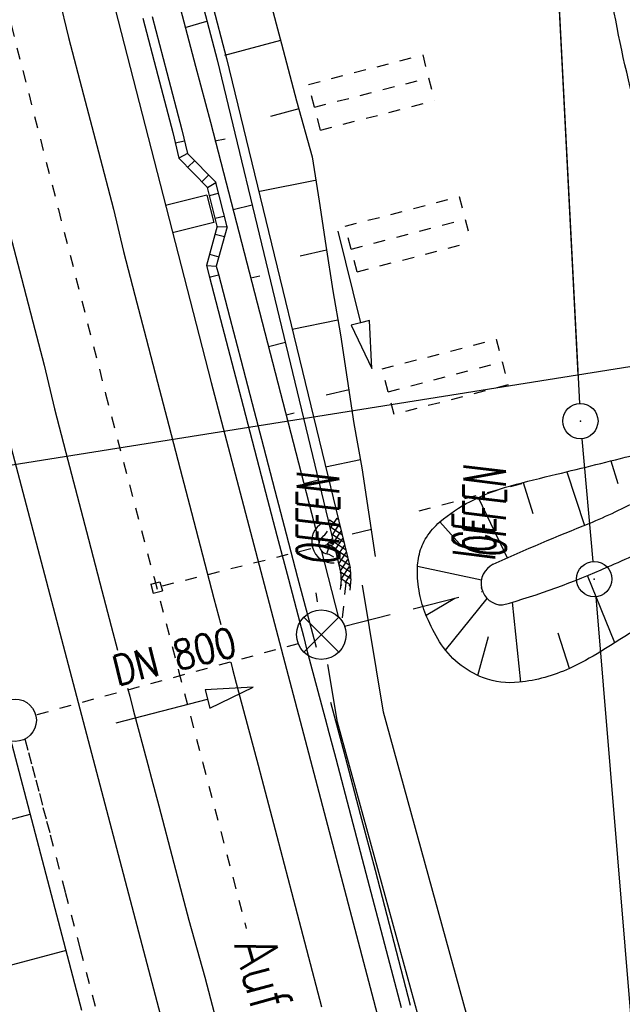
# Model space of a CAD drawing. Extents: x 447827 to 448299, y 438389 to 439851.
# Tile 15 of 116: x 448065 to 448090, y 438858 to 438899. Entities that reach past the tile are written whole.
import ezdxf

# ---------------------------------------------------------------- set-up
doc = ezdxf.new("R2010")
doc.units = 0
doc.header["$LTSCALE"] = 2
doc.header["$MEASUREMENT"] = 0
for name, pattern in [('ACAD_ISO03W100', [0.5, 0.25, -0.25]), ('ACAD_ISO05W100', [0.5, 0.25, -0.25]), ('ACAD_ISO10W100W', [0.5, 0.25, -0.25]), ('AUSGEZOGEN', [0]), ('GESTRICH-X2', [1.5, 1, -0.5]), ('PUNKTX2', [0.5, 0.25, -0.25]), ('STRICHLINIEX2', [0.5, 0.25, -0.25])]:
    doc.linetypes.add(name, pattern=pattern)
doc.layers.get('0').update_dxf_attribs({"linetype": 'AUSGEZOGEN'})
for name, color, linetype in [('210-GRENZL-BAB', 7, 'AUSGEZOGEN'), ('211-GRENZL-BAB', 7, 'AUSGEZOGEN'), ('211-GRENZP-BAB', 7, 'AUSGEZOGEN'), ('ANMERKUNG', 7, 'CONTINUOUS'), ('BOESCHG', 250, 'AUSGEZOGEN'), ('DB-Bahnachse', 7, 'CONTINUOUS'), ('DB-Boeschungen', 15, 'CONTINUOUS'), ('DB-Durchlässe', 15, 'CONTINUOUS'), ('DB-Gleisachsen', 7, 'CONTINUOUS'), ('DB-GRABEN', 15, 'AUSGEZOGEN'), ('DB-HZV-Stützscheiben', 15, 'CONTINUOUS'), ('DB-Ingenieurbauwerke', 15, 'CONTINUOUS'), ('DB-Kabelanlagen', 15, 'CONTINUOUS'), ('DB-Tiefenentwässerung', 15, 'CONTINUOUS'), ('DURCHL', 200, 'GESTRICH-X2'), ('FBRTOP', 250, 'AUSGEZOGEN'), ('MULDE', 250, 'AUSGEZOGEN'), ('Planeinteilung', 250, 'CONTINUOUS'), ('RAHMEN', 7, 'AUSGEZOGEN'), ('SCHLITZRINNE', 200, 'AUSGEZOGEN'), ('SCHSYMBOL', 200, 'AUSGEZOGEN')]:
    doc.layers.add(name, color=color, linetype=linetype)
doc.styles.add('ROMANS', font='romans.shx', dxfattribs={"width": 0.8})

# ---------------------------------------------------------------- blocks, each defined once
blk = doc.blocks.new('DL')
at = {"color": 0}
blk.add_arc((-0.311, 0.025), 0.91, 282.5363, 77.4637, dxfattribs=at)
blk.add_point((0.597, 0.003), dxfattribs=at)
blk = doc.blocks.new('SCHA-R')
for p, q in [((-1.061, 1.061), (1.061, -1.061)), ((-1.061, -1.061), (1.061, 1.061))]:
    blk.add_line(p, q)
blk.add_circle((0, 0), 1.5)
blk.add_point((0, 0))
blk = doc.blocks.new('ELARC197')
at = {"color": 0, "linetype": 'ByBlock'}
blk.add_arc((0, 0), 1, 201.73005, 341.66243, dxfattribs=at)
blk = doc.blocks.new('*X354')
at = {"color": 0, "linetype": 'ByBlock'}
for p, q in [((305304, -163402), (305687, -163019)), ((305304, -163084), (305357, -163031)), ((305678, -163444), (305304, -163069)), ((305986, -163433), (305576, -163023)), ((305577, -163447), (306017, -163007)), ((306299, -163428), (305883, -163012)), ((305906, -163436), (306347, -162995)), ((306171, -163489), (306678, -162983)), ((306600, -163411), (306190, -163001)), ((306908, -163401), (306497, -162989)), ((306566, -163413), (307008, -162971)), ((307215, -163390), (306804, -162978)), ((306896, -163401), (307338, -162959)), ((307523, -163379), (307111, -162967)), ((307226, -163389), (307657, -162958)), ((307874, -163412), (307418, -162956)), ((307555, -163378), (307924, -163009)), ((308055, -163275), (307750, -162970)), ((307846, -163405), (308168, -163083)), ((308237, -163139), (308187, -163089)), ((305371, -163455), (305304, -163388)), ((306409, -163538), (306389, -163518)), ((308091, -163478), (308125, -163445))]:
    blk.add_line(p, q, dxfattribs=at)
blk = doc.blocks.new('ELIPPSE')
at = {"color": 0, "linetype": 'ByBlock'}
blk.add_circle((0, 0), 1, dxfattribs=at)
blk = doc.blocks.new('1135297')
at = {"layer": 'RAHMEN'}
blk.add_line((950, 5), (950, 292), dxfattribs=at)
blk = doc.blocks.new('GST')
at = {"color": 0}
blk.add_circle((0, 0), 0.75, dxfattribs=at)
blk.add_point((0, 0), dxfattribs=at)

msp = doc.modelspace()

# ---------------------------------------------------------------- hatches: boundary and pattern name
at = {"layer": 'SCHLITZRINNE'}
h = msp.add_hatch(dxfattribs=at)
h.set_pattern_fill('_USER', color=256, scale=1.5, angle=45, style=0, pattern_type=0)
h.set_pattern_definition([(324.8574, (448134.7023, 438851.6164), (0.86342, 1.226583), [])])
edge = h.paths.add_edge_path()
edge.add_line((448125.443, 438906.454), (448125.936, 438906.533))
edge.add_line((448125.936, 438906.533), (448126.04, 438905.88))
edge.add_arc((261507.524, 409202.339), 188967.645, 9.03995391, 9.04374407, ccw=False)
edge.add_line((448128.005, 438893.535), (448131.933, 438868.846))
edge.add_line((448131.933, 438868.846), (448133.254, 438860.539))
edge.add_arc((449371.197, 439057.494), 1253.513, 189.039943, 189.277818)
edge.add_arc((454072.816, 439825.545), 6017.453, 189.2778182, 189.3863877)
edge.add_arc((449284.377, 439033.993), 1164.031, 189.386388, 189.87641)
edge.add_arc((450764.431, 439291.676), 2666.349, 189.87641, 190.200181)
edge.add_arc((449881.193, 439132.753), 1768.927, 190.200181, 190.588964)
edge.add_arc((450188.848, 439190.268), 2081.912, 190.588964, 190.947332)
edge.add_arc((450096.336, 439172.374), 1987.685, 190.947332, 191.307685)
edge.add_arc((450103.529, 439173.812), 1995.02, 191.307685, 191.667375)
edge.add_arc((450113.912, 439175.956), 2005.623, 191.667375, 192.024165)
edge.add_arc((450128.354, 439179.032), 2020.389, 192.024165, 192.37965)
edge.add_arc((450121.636, 439177.558), 2013.511, 192.37965, 192.73712)
edge.add_arc((450090.705, 439170.566), 1981.8, 192.73712, 193.097438)
edge.add_arc((450089.716, 439170.336), 1980.784, 193.097438, 193.45758)
edge.add_arc((450128.145, 439179.532), 2020.298, 193.45758, 193.814181)
edge.add_arc((450131.046, 439180.245), 2023.285, 193.814181, 194.170205)
edge.add_arc((450093.866, 439170.858), 1984.938, 194.170205, 194.529652)
edge.add_arc((450094.254, 439170.958), 1985.339, 194.529652, 194.889491)
edge.add_arc((450121.506, 439178.204), 2013.538, 194.889491, 195.246802)
edge.add_arc((450124.649, 439179.061), 2016.795, 195.246802, 195.602873)
edge.add_arc((450111.382, 439175.356), 2003.021, 195.602873, 195.960167)
edge.add_arc((450101.557, 439172.546), 1992.802, 195.960167, 196.3197)
edge.add_arc((450106.363, 439173.953), 1997.81, 196.3197, 196.678782)
edge.add_arc((450107.837, 439174.395), 1999.349, 196.678782, 197.03752)
edge.add_arc((450104.436, 439173.352), 1995.791, 197.03752, 197.396578)
edge.add_arc((450113.998, 439176.348), 2005.812, 197.396578, 197.753665)
edge.add_arc((450121.006, 439178.592), 2013.17, 197.753665, 198.110098)
edge.add_arc((450117.03, 439177.292), 2008.988, 198.110098, 198.467563)
edge.add_arc((450103.872, 439172.898), 1995.115, 198.467563, 198.826268)
edge.add_arc((450099.455, 439171.391), 1990.448, 198.826268, 199.185784)
edge.add_arc((450113.542, 439176.293), 2005.364, 199.185784, 199.54396)
edge.add_arc((450116.79, 439177.446), 2008.81, 199.54396, 199.90126)
edge.add_arc((450108.06, 439174.286), 1999.526, 199.90126, 200.259389)
edge.add_arc((450108.407, 439174.414), 1999.896, 200.259389, 200.617742)
edge.add_arc((450110.76, 439175.299), 2002.409, 200.617742, 200.975871)
edge.add_arc((450111.887, 439175.731), 2003.616, 200.975871, 201.333691)
edge.add_arc((450111.742, 439175.674), 2003.46, 201.333691, 201.691524)
edge.add_arc((450110.583, 439175.213), 2002.213, 201.691524, 202.04953)
edge.add_arc((450111.609, 439175.629), 2003.32, 202.04953, 202.407437)
edge.add_arc((450109.603, 439174.802), 2001.151, 202.407437, 202.765839)
edge.add_arc((450106.414, 439173.464), 1997.693, 202.765839, 203.100071)
edge.add_line((448125.443, 438906.454), (448125.547, 438905.801))
edge.add_arc((261507.369, 409202.315), 188967.302, 9.03995391, 9.04374407, ccw=False)
edge.add_line((448127.511, 438893.456), (448131.439, 438868.767))
edge.add_line((448131.439, 438868.767), (448132.715, 438860.746))
h = msp.add_hatch(dxfattribs=at)
h.set_pattern_fill('_USER', color=256, scale=1.5, angle=45, style=0, pattern_type=0)
h.set_pattern_definition([(326.72764, (448148.0771, 438778.445), (0.822929, 1.254108), [])])
edge = h.paths.add_edge_path()
edge.add_line((448125.936, 438906.533), (448126.04, 438905.88))
edge.add_arc((261507.524, 409202.339), 188967.645, 9.03995391, 9.04374407, ccw=False)
edge.add_line((448128.005, 438893.535), (448131.933, 438868.846))
edge.add_line((448131.933, 438868.846), (448133.254, 438860.539))
edge.add_arc((449371.197, 439057.494), 1253.513, 189.039943, 189.277818)
edge.add_arc((454072.816, 439825.545), 6017.453, 189.2778182, 189.3863877)
edge.add_arc((449284.377, 439033.993), 1164.031, 189.386388, 189.87641)
edge.add_arc((450764.431, 439291.676), 2666.349, 189.87641, 190.200181)
edge.add_arc((449881.193, 439132.753), 1768.927, 190.200181, 190.588964)
edge.add_arc((450188.848, 439190.268), 2081.912, 190.588964, 190.947332)
edge.add_arc((450096.336, 439172.374), 1987.685, 190.947332, 191.307685)
edge.add_arc((450103.529, 439173.812), 1995.02, 191.307685, 191.667375)
edge.add_arc((450113.912, 439175.956), 2005.623, 191.667375, 192.024165)
edge.add_arc((450128.354, 439179.032), 2020.389, 192.024165, 192.37965)
edge.add_arc((450121.636, 439177.558), 2013.511, 192.37965, 192.73712)
edge.add_arc((450090.705, 439170.566), 1981.8, 192.73712, 193.097438)
edge.add_arc((450089.716, 439170.336), 1980.784, 193.097438, 193.45758)
edge.add_arc((450128.145, 439179.532), 2020.298, 193.45758, 193.814181)
edge.add_arc((450131.046, 439180.245), 2023.285, 193.814181, 194.170205)
edge.add_arc((450093.866, 439170.858), 1984.938, 194.170205, 194.529652)
edge.add_arc((450094.254, 439170.958), 1985.339, 194.529652, 194.889491)
edge.add_arc((450121.506, 439178.204), 2013.538, 194.889491, 195.246802)
edge.add_arc((450124.649, 439179.061), 2016.795, 195.246802, 195.602873)
edge.add_arc((450111.382, 439175.356), 2003.021, 195.602873, 195.960167)
edge.add_arc((450101.557, 439172.546), 1992.802, 195.960167, 196.3197)
edge.add_arc((450106.363, 439173.953), 1997.81, 196.3197, 196.678782)
edge.add_arc((450107.837, 439174.395), 1999.349, 196.678782, 197.03752)
edge.add_arc((450104.436, 439173.352), 1995.791, 197.03752, 197.396578)
edge.add_arc((450113.998, 439176.348), 2005.812, 197.396578, 197.753665)
edge.add_arc((450121.006, 439178.592), 2013.17, 197.753665, 198.110098)
edge.add_arc((450117.03, 439177.292), 2008.988, 198.110098, 198.467563)
edge.add_arc((450103.872, 439172.898), 1995.115, 198.467563, 198.826268)
edge.add_arc((450099.455, 439171.391), 1990.448, 198.826268, 199.185784)
edge.add_arc((450113.542, 439176.293), 2005.364, 199.185784, 199.54396)
edge.add_arc((450116.79, 439177.446), 2008.81, 199.54396, 199.90126)
edge.add_arc((450108.06, 439174.286), 1999.526, 199.90126, 200.259389)
edge.add_arc((450108.407, 439174.414), 1999.896, 200.259389, 200.617742)
edge.add_arc((450110.76, 439175.299), 2002.409, 200.617742, 200.975871)
edge.add_arc((450111.887, 439175.731), 2003.616, 200.975871, 201.333691)
edge.add_arc((450111.742, 439175.674), 2003.46, 201.333691, 201.691524)
edge.add_arc((450110.583, 439175.213), 2002.213, 201.691524, 202.04953)
edge.add_arc((450111.609, 439175.629), 2003.32, 202.04953, 202.407437)
edge.add_arc((450109.603, 439174.802), 2001.151, 202.407437, 202.765839)
edge.add_arc((450106.414, 439173.464), 1997.693, 202.765839, 203.100071)
edge.add_arc((450188.848, 439190.268), 2082.412, 190.799627, 190.947332)
edge.add_arc((450096.336, 439172.374), 1988.185, 190.947332, 191.307685)
edge.add_arc((450103.529, 439173.812), 1995.52, 191.307685, 191.667375)
edge.add_arc((450113.912, 439175.956), 2006.123, 191.667375, 192.024165)
edge.add_arc((450128.354, 439179.032), 2020.889, 192.024165, 192.37965)
edge.add_arc((450121.636, 439177.558), 2014.011, 192.37965, 192.469296)

# ---------------------------------------------------------------- linework, layer by layer
at = {"layer": '210-GRENZL-BAB', "flags": 128}
msp.add_lwpolyline([(448081.978, 439006.841), (448088.269, 438884.324)], dxfattribs=at)
at = {"layer": '211-GRENZL-BAB', "flags": 128}
for points in [[(448084.995, 438948.091), (448088.331, 438883.109)], [(448088.435, 438881.613), (448088.894, 438876.407)], [(448089.022, 438874.913), (448096.998, 438778.867)]]:
    msp.add_lwpolyline(points, dxfattribs=at)
at = {"layer": 'BOESCHG'}
for p, q in [((448089.66, 438880.669), (448089.967, 438879.712)), ((448087.799, 438880.213), (448088.541, 438877.936)), ((448085.944, 438879.755), (448086.357, 438878.446)), ((448084.036, 438879.113), (448085.271, 438876.56)), ((448082.41, 438878.084), (448083.375, 438877.017)), ((448081.458, 438876.202), (448084.171, 438875.63)), ((448089.834, 438872.956), (448088.67, 438875.808)), ((448081.826, 438874.127), (448083.048, 438874.856)), ((448082.649, 438872.647), (448084.422, 438874.83)), ((448085.85, 438871.291), (448085.497, 438874.684)), ((448084.021, 438871.575), (448084.466, 438873.221)), ((448087.905, 438871.872), (448087.428, 438873.366))]:
    msp.add_line(p, q, dxfattribs=at)
msp.add_lwpolyline([(448094.853, 438882.117, -0.010168), (448090.905, 438894.965, -0.026492), (448089.755, 438899.997, -0.000037), (448085.787, 438922.874, -0.00013), (448084.648, 438929.455, -0.00009), (448078.973, 438962.326, -0.000244), (448076.897, 438974.398, -0.011764), (448074.603, 438989.967, -0.01121), (448072.949, 439006.398, -0.003738), (448072.803, 439008.467, -0.000317), (448071.278, 439032.909, -0.004543), (448070.882, 439040.426, -0.002243), (448070.287, 439055.66)], format="xyb", dxfattribs=at)
at = {"layer": 'BOESCHG', "flags": 128}
msp.add_lwpolyline([(448097.367, 438879.137, -0.025755), (448094.68, 438876.431, -0.034543), (448092.447, 438874.668, -0.01187), (448089.241, 438872.588, -0.029953), (448087.905, 438871.872, -0.081242), (448085.771, 438871.282, -0.118532), (448084.254, 438871.477, -0.081223), (448083.192, 438872.094, -0.082834), (448082.4, 438873.002, -0.036998), (448081.861, 438874.042, -0.046795), (448081.578, 438874.925, -0.048698), (448081.454, 438875.959, -0.066323), (448081.538, 438876.721, -0.081809), (448081.842, 438877.428, -0.072524), (448082.41, 438878.084, -0.060489), (448083.704, 438878.953, -0.051161), (448085.421, 438879.615, -0.008419), (448087.361, 438880.108, 0.004912), (448090.692, 438880.931, 0.00644), (448092.205, 438881.341, 0.003657), (448094.853, 438882.117)], format="xyb", dxfattribs=at)
at = {"layer": 'DB-Bahnachse', "linetype": 'ACAD_ISO10W100W'}
for p, q in [((448064.216, 438899.157), (448066.222, 438891.338)), ((448066.222, 438891.338), (448068.227, 438883.519)), ((448068.227, 438883.519), (448070.282, 438875.708)), ((448070.282, 438875.708), (448071.315, 438871.775)), ((448071.315, 438871.775), (448072.346, 438867.849)), ((448072.346, 438867.849), (448074.189, 438860.845))]:
    msp.add_line(p, q, dxfattribs=at)
at = {"layer": 'DB-Boeschungen', "linetype": 'Continuous'}
for p, q in [((448072.327, 438900.098), (448072.963, 438897.672)), ((448071.409, 438899.832), (448072.045, 438897.406)), ((448071.599, 438899.053), (448072.517, 438899.319)), ((448072.863, 438894.251), (448073.306, 438894.33)), ((448062.786, 438874.167), (448067.206, 438857.382)), ((448065.014, 438865.676), (448034.985, 438857.774)), ((448066.552, 438859.907), (448036.442, 438851.889))]:
    msp.add_line(p, q, dxfattribs=at)
at = {"layer": 'DB-Durchlässe', "linetype": 'Continuous'}
for p, q in [((448078.224, 438875.624), (448078.185, 438875.224)), ((448078.63, 438875.667), (448078.583, 438875.185)), ((448074.486, 438871.073), (448072.45, 438870.958)), ((448072.45, 438870.958), (448072.651, 438870.183)), ((448072.651, 438870.183), (448074.486, 438871.073)), ((448068.679, 438869.566), (448072.55, 438870.571))]:
    msp.add_line(p, q, dxfattribs=at)
at = {"layer": 'DB-Durchlässe', "linetype": 'STRICHLINIEX2'}
for p, q in [((448078.414, 438875.503), (448078.266, 438874.019)), ((448076.402, 438872.92), (448065.261, 438869.893))]:
    msp.add_line(p, q, dxfattribs=at)
at = {"layer": 'DB-Gleisachsen', "linetype": 'Continuous'}
for p, q in [((448066.06, 438901.061), (448066.647, 438898.626)), ((448066.647, 438898.626), (448067.283, 438896.2)), ((448067.283, 438896.2), (448067.92, 438893.774)), ((448067.92, 438893.774), (448068.556, 438891.349)), ((448068.556, 438891.349), (448068.98, 438889.545)), ((448064.179, 438890.262), (448064.661, 438888.418)), ((448068.98, 438889.545), (448069.461, 438887.701)), ((448064.661, 438888.418), (448065.142, 438886.574)), ((448069.461, 438887.701), (448069.943, 438885.857)), ((448065.142, 438886.574), (448065.624, 438884.73)), ((448069.943, 438885.857), (448070.425, 438884.013)), ((448065.624, 438884.73), (448066.056, 438882.877)), ((448070.425, 438884.013), (448070.906, 438882.169)), ((448066.056, 438882.877), (448066.538, 438881.033)), ((448070.906, 438882.169), (448071.388, 438880.325)), ((448066.538, 438881.033), (448067.02, 438879.189)), ((448071.388, 438880.325), (448071.87, 438878.481)), ((448067.02, 438879.189), (448067.501, 438877.345)), ((448071.87, 438878.481), (448072.342, 438876.686)), ((448067.501, 438877.345), (448067.983, 438875.501)), ((448072.342, 438876.686), (448072.824, 438874.842)), ((448067.983, 438875.501), (448068.465, 438873.657)), ((448072.824, 438874.842), (448073.114, 438873.737)), ((448068.465, 438873.657), (448068.733, 438872.641)), ((448073.537, 438872.129), (448073.615, 438871.834)), ((448073.615, 438871.834), (448073.77, 438871.252)), ((448073.77, 438871.252), (448073.925, 438870.67)), ((448069.158, 438871.033), (448069.247, 438870.698)), ((448069.247, 438870.698), (448069.401, 438870.117)), ((448073.925, 438870.67), (448074.079, 438870.088)), ((448069.401, 438870.117), (448069.556, 438869.535)), ((448074.079, 438870.088), (448074.234, 438869.506)), ((448069.556, 438869.535), (448069.711, 438868.953)), ((448074.234, 438869.506), (448074.389, 438868.925)), ((448069.711, 438868.953), (448069.866, 438868.371)), ((448074.389, 438868.925), (448074.543, 438868.343)), ((448069.866, 438868.371), (448070.02, 438867.789)), ((448074.543, 438868.343), (448074.698, 438867.761)), ((448070.02, 438867.789), (448070.175, 438867.207)), ((448074.698, 438867.761), (448074.853, 438867.179)), ((448070.175, 438867.207), (448070.33, 438866.625)), ((448074.853, 438867.179), (448075.489, 438864.753)), ((448070.33, 438866.625), (448070.484, 438866.043)), ((448070.484, 438866.043), (448071.121, 438863.618)), ((448075.489, 438864.753), (448076.117, 438862.376)), ((448071.121, 438863.618), (448071.757, 438861.192)), ((448076.117, 438862.376), (448076.753, 438859.95)), ((448071.757, 438861.192), (448072.443, 438858.774)), ((448076.753, 438859.95), (448077.389, 438857.525)), ((448072.443, 438858.774), (448073.079, 438856.349))]:
    msp.add_line(p, q, dxfattribs=at)
at = {"layer": 'DB-GRABEN', "linetype": 'Continuous'}
for p, q in [((448075.048, 438900.787), (448075.684, 438898.361)), ((448072.721, 438900.168), (448073.357, 438897.742)), ((448073.281, 438897.881), (448075.658, 438898.508)), ((448075.684, 438898.361), (448076.321, 438895.935)), ((448072.963, 438897.672), (448077.857, 438877.377)), ((448073.357, 438897.742), (448078.597, 438876.13)), ((448072.045, 438897.406), (448072.673, 438895.03)), ((448076.321, 438895.935), (448076.997, 438893.567)), ((448076.431, 438895.599), (448075.219, 438895.281)), ((448072.673, 438895.03), (448077.285, 438877.199)), ((448076.997, 438893.567), (448077.282, 438891.688)), ((448074.77, 438892.103), (448077.124, 438892.574)), ((448077.282, 438891.688), (448077.567, 438889.809)), ((448074.447, 438891.519), (448073.632, 438891.322)), ((448078.081, 438890.408), (448079.038, 438886.525)), ((448077.602, 438889.612), (448076.479, 438889.36)), ((448077.567, 438889.809), (448077.861, 438887.88)), ((448074.767, 438888.51), (448074.383, 438888.418)), ((448077.861, 438887.88), (448078.195, 438886.01)), ((448076.141, 438886.257), (448078.08, 438886.65)), ((448079.427, 438886.62), (448079.038, 438886.525)), ((448079.517, 438884.583), (448079.427, 438886.62)), ((448079.038, 438886.525), (448078.65, 438886.429)), ((448078.65, 438886.429), (448079.517, 438884.583)), ((448078.195, 438886.01), (448078.479, 438884.131)), ((448075.853, 438885.686), (448075.134, 438885.513)), ((448078.479, 438884.131), (448078.764, 438882.251)), ((448078.558, 438883.687), (448077.583, 438883.463)), ((448076.221, 438882.689), (448075.886, 438882.608)), ((448078.764, 438882.251), (448079.098, 438880.381)), ((448077.557, 438880.419), (448079.037, 438880.725)), ((448079.098, 438880.381), (448079.383, 438878.502)), ((448077.26, 438879.853), (448076.637, 438879.703)), ((448079.383, 438878.502), (448079.668, 438876.622)), ((448077.543, 438877.305), (448077.397, 438877.414)), ((448077.511, 438877.507), (448077.635, 438877.692)), ((448079.515, 438877.763), (448078.687, 438877.565)), ((448077.615, 438876.725), (448077.729, 438877.069)), ((448077.753, 438877.221), (448077.857, 438877.377)), ((448077.788, 438877.076), (448077.952, 438876.983)), ((448077.952, 438876.983), (448078.2, 438875.954)), ((448077.367, 438876.88), (448078.106, 438874.021)), ((448077.439, 438876.811), (448077.388, 438876.798)), ((448077.7, 438876.712), (448077.894, 438876.602))]:
    msp.add_line(p, q, dxfattribs=at)
for centre, major_axis, end_param in [((448077.228, 438875.719), (-0.707, 0.707), 4.16362), ((448077.236, 438875.801), (-0.99, 0.99), 4.164849)]:
    msp.add_ellipse(centre, major_axis=major_axis, ratio=1, start_param=3.83128, end_param=end_param, dxfattribs=at)
at = {"layer": 'DB-HZV-Stützscheiben', "linetype": 'PUNKTX2'}
for p, q in [((448076.84, 438896.639), (448081.682, 438897.885)), ((448081.682, 438897.885), (448082.181, 438895.948)), ((448077.339, 438894.702), (448076.84, 438896.639)), ((448077.339, 438894.702), (448082.181, 438895.948)), ((448078.392, 438890.621), (448083.231, 438891.882)), ((448083.231, 438891.882), (448083.732, 438889.946)), ((448078.894, 438888.685), (448078.392, 438890.621)), ((448078.894, 438888.685), (448083.732, 438889.946)), ((448079.962, 438884.572), (448084.801, 438885.833)), ((448084.801, 438885.833), (448085.305, 438883.897)), ((448080.467, 438882.636), (448079.962, 438884.572)), ((448085.305, 438883.897), (448080.467, 438882.636)), ((448081.532, 438878.559), (448086.367, 438879.835))]:
    msp.add_line(p, q, dxfattribs=at)
at = {"layer": 'DB-HZV-Stützscheiben', "linetype": 'ACAD_ISO05W100'}
for p, q in [((448077.089, 438895.671), (448081.932, 438896.917)), ((448078.643, 438889.653), (448083.481, 438890.914)), ((448080.214, 438883.604), (448085.053, 438884.865))]:
    msp.add_line(p, q, dxfattribs=at)
at = {"layer": 'DB-Ingenieurbauwerke', "linetype": 'Continuous'}
for p, q in [((448066.66, 438907.538), (448072.698, 438884)), ((448072.522, 438891.94), (448070.771, 438891.499)), ((448072.522, 438891.94), (448072.815, 438890.776)), ((448072.815, 438890.776), (448071.07, 438890.337)), ((448072.698, 438884), (448081.781, 438849.479)), ((448064.084, 438881.762), (448073.187, 438847.162)), ((448070.145, 438875.441), (448070.53, 438875.547)), ((448070.145, 438875.441), (448070.251, 438875.055)), ((448070.53, 438875.547), (448070.637, 438875.161)), ((448070.251, 438875.055), (448070.637, 438875.161))]:
    msp.add_line(p, q, dxfattribs=at)
at = {"layer": 'DB-Ingenieurbauwerke', "linetype": 'ACAD_ISO03W100'}
msp.add_line((448077.901, 438877.181), (448070.585, 438875.349), dxfattribs=at)
at = {"layer": 'DB-Kabelanlagen', "linetype": 'Continuous'}
for p, q in [((448069.802, 438899.444), (448070.439, 438897.018)), ((448070.196, 438899.514), (448070.824, 438897.137)), ((448070.439, 438897.018), (448071.075, 438894.592)), ((448070.824, 438897.137), (448071.46, 438894.711)), ((448071.075, 438894.592), (448071.335, 438893.514)), ((448071.46, 438894.711), (448071.701, 438893.713)), ((448071.18, 438894.155), (448071.57, 438894.246)), ((448071.701, 438893.713), (448071.339, 438893.51)), ((448072.912, 438892.477), (448071.701, 438893.713)), ((448072.548, 438892.264), (448071.335, 438893.514)), ((448072.007, 438893.409), (448071.713, 438893.124)), ((448072.307, 438892.512), (448072.601, 438892.798)), ((448072.548, 438892.264), (448072.906, 438892.484)), ((448073.38, 438890.595), (448072.906, 438892.484)), ((448072.962, 438890.619), (448072.548, 438892.264)), ((448072.632, 438891.928), (448073.021, 438892.025)), ((448072.876, 438890.958), (448073.249, 438891.055)), ((448072.963, 438890.623), (448072.502, 438888.957)), ((448073.38, 438890.595), (448072.921, 438888.933)), ((448072.958, 438890.607), (448073.38, 438890.595)), ((448072.87, 438890.289), (448073.266, 438890.18)), ((448072.635, 438889.436), (448073.03, 438889.33)), ((448072.502, 438888.959), (448072.921, 438888.933)), ((448072.502, 438888.957), (448072.617, 438888.518)), ((448072.921, 438888.933), (448073.011, 438888.589)), ((448072.617, 438888.518), (448073.098, 438886.674)), ((448073.011, 438888.543), (448072.624, 438888.453)), ((448073.011, 438888.589), (448073.492, 438886.745)), ((448073.098, 438886.674), (448073.58, 438884.83)), ((448073.492, 438886.745), (448073.965, 438884.95)), ((448073.965, 438884.95), (448074.447, 438883.106)), ((448073.58, 438884.83), (448074.062, 438882.986)), ((448074.062, 438882.986), (448074.543, 438881.142)), ((448074.447, 438883.106), (448074.928, 438881.262)), ((448074.928, 438881.262), (448075.41, 438879.418)), ((448074.543, 438881.142), (448075.016, 438879.347)), ((448075.016, 438879.347), (448075.498, 438877.503)), ((448075.41, 438879.418), (448075.892, 438877.574)), ((448075.498, 438877.503), (448075.98, 438875.659)), ((448075.892, 438877.574), (448076.373, 438875.73)), ((448076.373, 438875.73), (448076.846, 438873.935)), ((448075.98, 438875.659), (448076.461, 438873.815)), ((448076.461, 438873.815), (448076.616, 438873.233)), ((448076.846, 438873.935), (448077.001, 438873.353)), ((448076.616, 438873.233), (448076.771, 438872.651)), ((448077.001, 438873.353), (448077.156, 438872.771)), ((448076.771, 438872.651), (448076.925, 438872.07)), ((448076.925, 438872.07), (448077.08, 438871.488)), ((448077.08, 438871.488), (448077.235, 438870.906)), ((448077.235, 438870.906), (448077.389, 438870.324)), ((448077.389, 438870.324), (448077.544, 438869.742)), ((448077.774, 438870.443), (448077.929, 438869.862)), ((448077.544, 438869.742), (448077.699, 438869.16)), ((448077.929, 438869.862), (448078.084, 438869.28)), ((448077.699, 438869.16), (448077.845, 438868.628)), ((448078.084, 438869.28), (448078.238, 438868.698)), ((448077.845, 438868.628), (448077.999, 438868.046)), ((448078.238, 438868.698), (448078.393, 438868.116)), ((448077.999, 438868.046), (448078.636, 438865.62)), ((448078.393, 438868.116), (448079.029, 438865.69)), ((448078.636, 438865.62), (448079.272, 438863.194)), ((448079.029, 438865.69), (448079.657, 438863.313)), ((448079.272, 438863.194), (448080.765, 438857.495)), ((448079.657, 438863.313), (448081.152, 438857.597))]:
    msp.add_line(p, q, dxfattribs=at)
at = {"layer": 'DB-Tiefenentwässerung', "linetype": 'ACAD_ISO03W100'}
for p, q in [((448064.796, 438868.888), (448064.95, 438868.306)), ((448064.95, 438868.306), (448065.105, 438867.724)), ((448065.105, 438867.724), (448065.26, 438867.142)), ((448065.26, 438867.142), (448065.414, 438866.56)), ((448065.414, 438866.56), (448065.569, 438865.978)), ((448065.569, 438865.978), (448065.724, 438865.397)), ((448065.724, 438865.397), (448065.879, 438864.815)), ((448065.879, 438864.815), (448066.515, 438862.389)), ((448066.515, 438862.389), (448067.151, 438859.963)), ((448067.151, 438859.963), (448067.788, 438857.537))]:
    msp.add_line(p, q, dxfattribs=at)
at = {"layer": 'DB-Tiefenentwässerung', "linetype": 'Continuous'}
msp.add_ellipse((448064.387, 438869.674), major_axis=(-0.636, 0.636), ratio=1, start_param=2.557664, end_param=8.840849, dxfattribs=at)
at = {"layer": 'DURCHL'}
msp.add_line((448078.367, 438873.659), (448084.185, 438875.136), dxfattribs=at)
at = {"layer": 'FBRTOP'}
for points in [[(448034.372, 439384.926, -0.000001), (448050.087, 439286.169, -0.000002), (448057.944, 439236.79)], [(448068.197, 439390.308, -0.000001), (448083.912, 439291.551, -0.000002), (448091.769, 439242.172)], [(448115.34, 439094.036, 0.000001), (448125.161, 439032.313, -0.000001), (448134.983, 438970.589, -0.000001), (448138.911, 438945.9, 0.000002), (448142.84, 438921.21, 0.000007), (448144.804, 438908.866, -0.000017), (448146.769, 438896.521), (448150.697, 438871.831), (448152.012, 438863.563, 0.001038), (448152.834, 438858.467, 0.000474), (448154.667, 438847.31, 0.002138), (448156.319, 438837.578, 0.001413), (448158.922, 438822.873, 0.001696), (448161.067, 438811.177, 0.001564), (448163.477, 438798.508, 0.001572), (448165.867, 438786.358, 0.001569), (448168.337, 438774.202, 0.001557), (448170.877, 438762.094, 0.001551), (448173.501, 438749.958, 0.00156), (448176.207, 438737.813, 0.001572), (448178.966, 438725.78, 0.001571), (448181.798, 438713.778, 0.000235), (448182.237, 438711.949, 0.001553)], [(448081.515, 439088.654, 0.000001), (448091.337, 439026.931, -0.000001), (448101.158, 438965.207, -0.000001), (448105.087, 438940.518, 0.000002), (448109.015, 438915.828, 0.000007), (448110.98, 438903.483, -0.000017), (448112.944, 438891.138), (448116.872, 438866.45), (448118.199, 438858.111, 0.001038), (448119.033, 438852.94, 0.000474), (448120.894, 438841.612, 0.002138), (448122.571, 438831.731, 0.001412), (448125.216, 438816.789, 0.001697), (448127.398, 438804.894, 0.001564), (448129.85, 438792.003, 0.001572), (448132.281, 438779.643, 0.001569), (448134.794, 438767.276, 0.001557), (448137.377, 438754.96, 0.001551), (448140.047, 438742.614, 0.00156), (448142.799, 438730.259, 0.001572), (448145.606, 438718.019, 0.001476), (448148.31, 438706.551, 0.001556)]]:
    msp.add_lwpolyline(points, format="xyb", dxfattribs=at)
at = {"layer": 'MULDE', "flags": 128}
for points in [[(448084.677, 438876.293, -0.013014), (448088.751, 438878.019, 0.021108), (448090.93, 438879.049, 0.000902), (448093.454, 438880.381, -0.001283), (448095.237, 438881.321, -0.005346), (448096.053, 438881.737, -0.002309), (448097.921, 438882.654, -0.002309)], [(448085.073, 438874.561, 0.035668), (448089.529, 438876.177, 0.021108), (448091.86, 438877.279, 0.000902), (448094.391, 438878.614, -0.001283), (448096.165, 438879.549, -0.005346), (448096.943, 438879.946, -0.002309), (448098.793, 438880.854, -0.002309)]]:
    msp.add_lwpolyline(points, format="xyb", dxfattribs=at)
at = {"layer": 'MULDE'}
for points in [[(448127.897, 438703.303), (448118.737, 438733.746), (448115.398, 438743.501), (448108.516, 438768.248), (448108.428, 438769.974), (448105.351, 438780.809), (448104.258, 438782.999), (448090.658, 438831.082), (448090.693, 438832.433), (448090.232, 438834.336), (448089.418, 438835.844), (448080.022, 438870.016), (448079.128, 438875.408)], [(448127.897, 438703.303), (448118.737, 438733.746), (448115.398, 438743.501), (448108.516, 438768.248), (448108.428, 438769.974), (448105.351, 438780.809), (448104.258, 438782.999), (448090.658, 438831.082), (448090.693, 438832.433), (448090.232, 438834.336), (448089.418, 438835.844), (448080.022, 438870.016), (448079.128, 438875.408)], [(448077.22, 438874.688), (448077.154, 438875.08)], [(448125.904, 438702.986), (448116.833, 438733.134), (448113.486, 438742.909), (448106.53, 438767.926), (448106.442, 438769.646), (448103.479, 438780.083), (448102.384, 438782.273), (448088.65, 438830.83), (448088.687, 438832.221), (448088.35, 438833.614), (448087.55, 438835.094), (448078.066, 438869.586), (448077.658, 438872.042)]]:
    msp.add_lwpolyline(points, dxfattribs=at)

# ---------------------------------------------------------------- block references
at = {"layer": '211-GRENZP-BAB', "rotation": 289.6609145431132}
for p in [(448088.37, 438882.359), (448088.96, 438875.659)]:
    msp.add_blockref('GST', p, dxfattribs=at)
at = {"layer": 'DB-GRABEN', "linetype": 'Continuous', "zscale": 0.001, "rotation": 281.5433552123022}
for name, p, xscale, yscale in [('*X354', (448176.724, 439210.001), 0.001000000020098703, 0.0009999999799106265), ('ELARC197', (448077.77, 438877.149), 0.4350936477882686, 0.4948621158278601)]:
    msp.add_blockref(name, p, dxfattribs=dict(at, xscale=xscale, yscale=yscale))
at = {"layer": 'DB-Ingenieurbauwerke', "color": 64, "linetype": 'Continuous', "xscale": 0.1349999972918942, "yscale": 0.0750000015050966, "zscale": 0.001, "rotation": 13.08271646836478}
msp.add_blockref('ELIPPSE', (448077.77, 438877.149), dxfattribs=at)
at = {"layer": 'Planeinteilung', "linetype": 'Continuous', "rotation": 279.041149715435}
msp.add_blockref('1135297', (447827.116, 439804.721), dxfattribs=at)
at = {"layer": 'SCHSYMBOL'}
for p, rotation in [((448077.572, 438877.189), 195.8467706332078), ((448084.759, 438875.426), 192.8793991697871)]:
    msp.add_blockref('DL', p, dxfattribs=dict(at, rotation=rotation))
at = {"layer": 'SCHSYMBOL', "xscale": 0.7, "yscale": 0.7, "zscale": 0.7}
msp.add_blockref('SCHA-R', (448077.379, 438873.304), dxfattribs=at)

# ---------------------------------------------------------------- texts
at = {"layer": 'ANMERKUNG', "style": 'ROMANS', "oblique": 7, "width": 0.5}
for s, p in [('OFFEN', (448078.141, 438876.244)), ('OFFEN', (448085.207, 438876.552)), ('ICE', (448084.759, 438876.426))]:
    msp.add_text(s, height=1.8, rotation=90, dxfattribs=at).set_placement(p)
at = {"layer": 'DB-Durchlässe', "linetype": 'Continuous', "style": 'ROMANS', "oblique": 0, "width": 0.8334}
msp.add_text('DN 800', height=1.25, rotation=14.0016, dxfattribs=at).set_placement((448068.719, 438871.138))
at = {"layer": 'DB-Ingenieurbauwerke', "linetype": 'Continuous', "style": 'ROMANS', "oblique": 360, "width": 0.8334}
msp.add_text('Aufgeständerte Fahrbahn', height=1.75, rotation=285.0534, dxfattribs=at).set_placement((448073.679, 438860.146))

doc.saveas('drawing.dxf')
